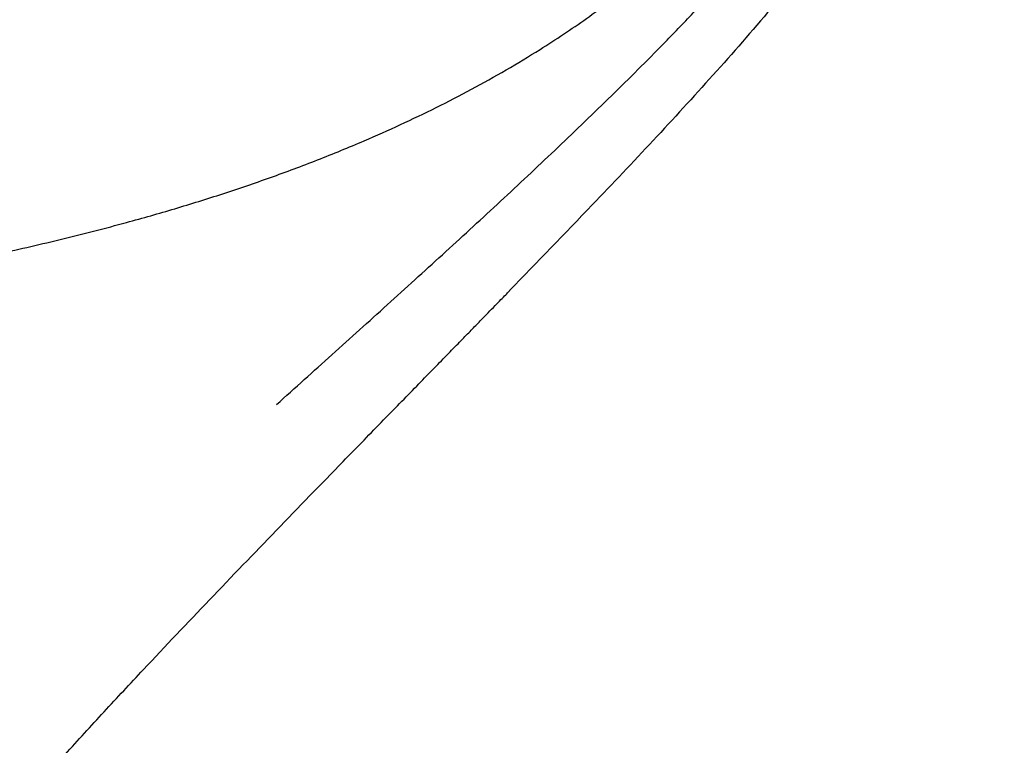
# Model space of a CAD drawing. Header units: millimetres. Extents: x 8 to 1894, y 12 to 2723.
# Tile 75 of 152: x 720 to 746, y 1768 to 1787. Entities that reach past the tile are written whole.
import ezdxf

# ---------------------------------------------------------------- set-up
doc = ezdxf.new("R2010")
doc.units = ezdxf.units.MM

msp = doc.modelspace()

# ---------------------------------------------------------------- linework, layer by layer
at = {"color": 7, "linetype": 'Continuous', "lineweight": 30}
for points, knots in [([(726.793, 1776.728), (727.284, 1777.169), (728.266, 1778.053), (729.737, 1779.379), (731.201, 1780.708), (732.657, 1782.045), (734.098, 1783.395), (735.523, 1784.76), (736.729, 1785.956), (737.719, 1786.977), (738.504, 1787.815), (739.273, 1788.668), (740.02, 1789.537), (740.741, 1790.426), (741.432, 1791.336), (742.087, 1792.269), (742.701, 1793.229), (743.274, 1794.212), (743.805, 1795.216), (744.298, 1796.238), (744.592, 1796.933), (744.739, 1797.28)], [0, 0, 0, 0, 0.071448, 0.142895, 0.214322, 0.28572, 0.357112, 0.42853, 0.499977, 0.541657, 0.583339, 0.625027, 0.666711, 0.708372, 0.750008, 0.791637, 0.833292, 0.874976, 0.916672, 0.958357, 1, 1, 1, 1]), ([(697.107, 1778.867), (697.388, 1778.867), (697.933, 1778.867), (698.723, 1778.87), (699.461, 1778.874), (700.145, 1778.88), (700.776, 1778.888), (701.345, 1778.896), (701.852, 1778.905), (702.301, 1778.914), (702.704, 1778.923), (703.073, 1778.933), (703.661, 1778.949), (704.487, 1778.977), (705.561, 1779.021), (706.937, 1779.091), (708.605, 1779.199), (710.557, 1779.369), (712.436, 1779.575), (714.241, 1779.813), (715.971, 1780.079), (717.694, 1780.385), (719.41, 1780.732), (721.115, 1781.123), (722.676, 1781.525), (724.093, 1781.927), (725.368, 1782.324), (726.633, 1782.755), (727.885, 1783.223), (729.036, 1783.695), (730.087, 1784.162), (731.039, 1784.618), (731.976, 1785.102), (732.896, 1785.616), (733.71, 1786.107), (734.421, 1786.567), (735.034, 1786.988), (735.635, 1787.426), (736.223, 1787.884), (736.796, 1788.36), (737.347, 1788.848), (737.87, 1789.34), (738.269, 1789.739), (738.557, 1790.039), (738.745, 1790.241), (738.928, 1790.441), (739.105, 1790.641), (739.285, 1790.849), (739.49, 1791.091), (739.727, 1791.381), (739.999, 1791.728), (740.293, 1792.119), (740.594, 1792.538), (740.9, 1792.984), (741.208, 1793.452), (741.526, 1793.961), (741.852, 1794.511), (742.185, 1795.103), (742.523, 1795.739), (742.864, 1796.418), (743.084, 1796.889), (743.197, 1797.131)], [0, 0, 0, 0, 0.015981, 0.030958, 0.04493, 0.057896, 0.069857, 0.08081, 0.090216, 0.098726, 0.10634, 0.113117, 0.119744, 0.139739, 0.160144, 0.180911, 0.218092, 0.255259, 0.292451, 0.32568, 0.358913, 0.392143, 0.425367, 0.45858, 0.491779, 0.51711, 0.542434, 0.567759, 0.593091, 0.618462, 0.638444, 0.658446, 0.67844, 0.698413, 0.718352, 0.732487, 0.746599, 0.76072, 0.774895, 0.789109, 0.803277, 0.817012, 0.830242, 0.835622, 0.840912, 0.84611, 0.851216, 0.856297, 0.861933, 0.869459, 0.877933, 0.887356, 0.89773, 0.907796, 0.918626, 0.930223, 0.942595, 0.955749, 0.969694, 0.984441, 1, 1, 1, 1]), ([(746.132, 1797.158), (745.823, 1796.442), (745.205, 1795.009), (744.095, 1792.943), (742.836, 1790.962), (741.438, 1789.072), (739.949, 1787.249), (737.88, 1784.888), (735.55, 1782.401), (733.719, 1780.515), (732.984, 1779.759)], [0, 0, 0, 0, 0.106992, 0.214044, 0.321088, 0.428235, 0.535436, 0.642538, 0.856613, 1, 1, 1, 1]), ([(728.559, 1775.213), (728.745, 1775.404), (729.105, 1775.773), (729.627, 1776.307), (730.112, 1776.804), (730.561, 1777.264), (730.973, 1777.686), (731.349, 1778.072), (731.676, 1778.407), (731.958, 1778.696), (732.197, 1778.942), (732.408, 1779.158), (732.591, 1779.347), (732.746, 1779.507), (732.874, 1779.638), (732.952, 1779.718), (732.986, 1779.754), (732.988, 1779.755)], [0, 0, 0, 0, 0.126371, 0.244441, 0.354208, 0.455673, 0.548837, 0.633702, 0.710272, 0.770471, 0.824328, 0.87185, 0.913045, 0.947928, 0.97652, 0.998863, 1, 1, 1, 1]), ([(718.825, 1764.734), (718.93, 1764.861), (719.362, 1765.384), (720.147, 1766.28), (721.171, 1767.429), (722.209, 1768.562), (723.487, 1769.936), (725.012, 1771.544), (726.783, 1773.385), (727.969, 1774.604), (728.562, 1775.214)], [0, 0, 0, 0, 0.034333, 0.14166, 0.248961, 0.35624, 0.463512, 0.642298, 0.821115, 1, 1, 1, 1])]:
    msp.add_open_spline(points, degree=3, knots=knots, dxfattribs=at)

doc.saveas('drawing.dxf')
